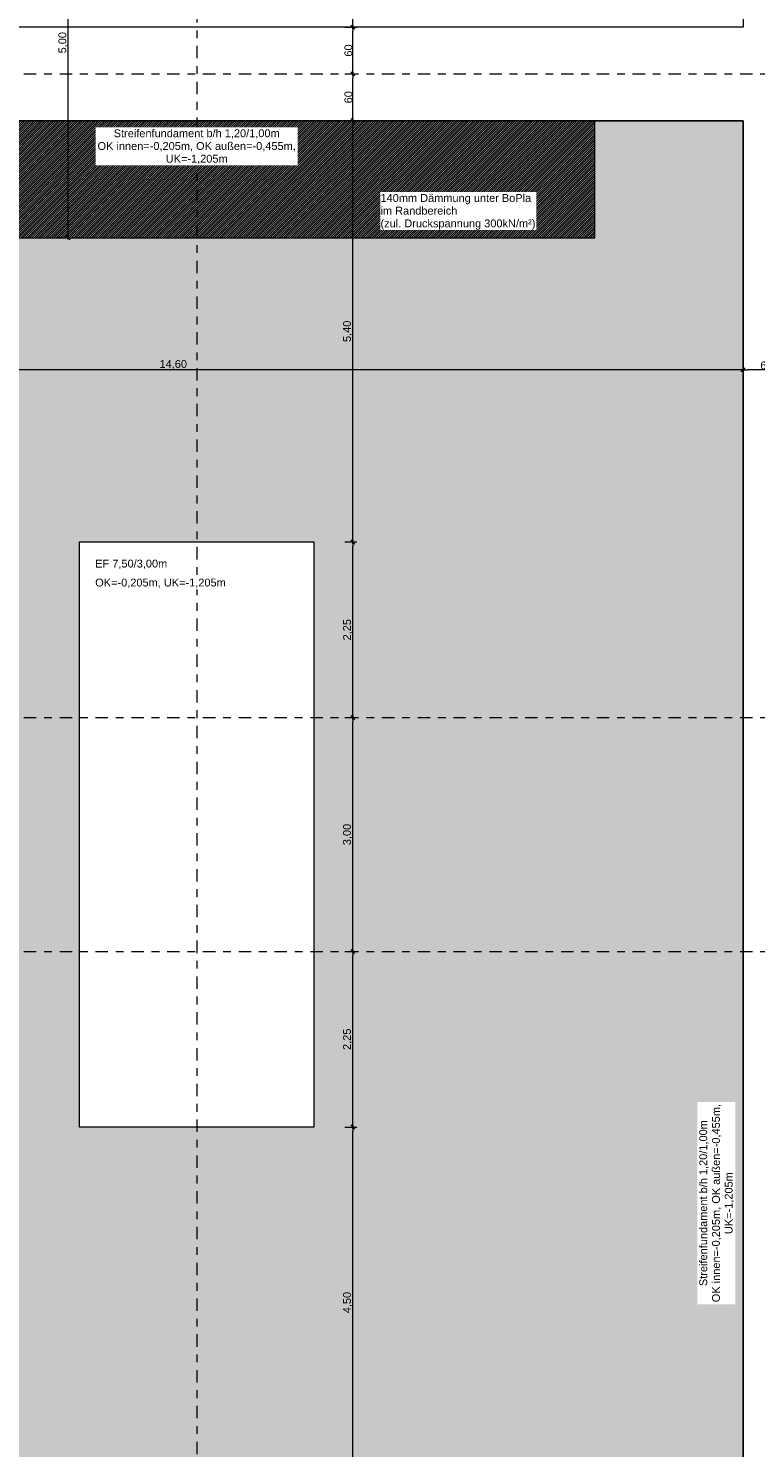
# Model space of a CAD drawing. Header units: metres. Extents: x -273 to 6, y -183 to 13.
# Tile 37 of 141: x -170 to -161, y -29 to -11. Entities that reach past the tile are written whole.
import ezdxf

# ---------------------------------------------------------------- set-up
doc = ezdxf.new("R2010")
doc.units = ezdxf.units.M
doc.header["$LTSCALE"] = 0.05
doc.header["$PDMODE"] = 1
doc.header["$PDSIZE"] = -2
doc.linetypes.add('Linienart-53', pattern=[5.291531, 3.175, -1.058062, 0.352704, -0.705764])
doc.layers.get('0').update_dxf_attribs({"lineweight": 25})
for name, color, linetype, lineweight, true_color in [('30 -32 Gründung- 2 Flachgründungen u. Bodenplatten', 7, 'Continuous', 9, 0xff6633), ('70 -72 Beschriftung- 1 Beschriftung allgemein', 7, 'Continuous', 9, 0xff6633), ('70 -76 Bemaßung- 2 Allgemein', 7, 'Continuous', 5, 0x6666cc)]:
    doc.layers.add(name, color=color, linetype=linetype, lineweight=lineweight, true_color=true_color)
for name, color, linetype, lineweight in [('30 -35 Decken- 2 Beläge- Dämmung', 7, 'Continuous', 9), ('70 -71 Achsen- 1 Gebäudeachsen', 7, 'Linienart-53', 18), ('Keine', 7, 'Continuous', 9)]:
    doc.layers.add(name, color=color, linetype=linetype, lineweight=lineweight)
doc.styles.add('Arial', font='arial.ttf')
doc.dimstyles.new('k+k_klein', dxfattribs={"dimtxt": 0.100689, "dimasz": 0.05302, "dimexe": 0.05, "dimexo": 0.15, "dimgap": 0.005, "dimtad": 1, "dimdec": 3, "dimtxsty": 'Arial', "dimblk": 'VW_SLASH-2', "dimblk1": 'VW_SLASH-2', "dimblk2": 'VW_SLASH-2', "dimcen": 0, "dimdle": 0.025, "dimadec": 3, "dimazin": 0, "dimtfac": 0.75, "dimtdec": 3, "dimtix": 1, "dimtmove": 0, "dimatfit": 0, "dimldrblk": 'VW_FILLEDARROW', "dimfxl": 0.1, "dimfxlon": 1, "dimfrac": 2, "dimtolj": 1, "dimarcsym": 0})

# ---------------------------------------------------------------- blocks, each defined once
blk = doc.blocks.new('_Achsen (3D)')
at = {"layer": '70 -71 Achsen- 1 Gebäudeachsen', "transparency": 33554687}
for p, q in [((-167.821, 3.8), (-167.821, -46.172)), ((-179.668, -11.697), (3.826, -11.697)), ((-179.668, -19.947), (3.826, -19.947)), ((-179.668, -22.947), (3.826, -22.947))]:
    blk.add_line(p, q, dxfattribs=at)
blk = doc.blocks.new('Gruppe-2105')
at = {"layer": '30 -32 Gründung- 2 Flachgründungen u. Bodenplatten', "flags": 128}
blk.add_lwpolyline([(-169.321, -17.697), (-166.321, -17.697), (-166.321, -25.197), (-169.321, -25.197)], close=True, dxfattribs=at)
at = {"color": 255}
blk.add_wipeout([(-169.121, -18.059), (-168.193, -18.059), (-168.193, -17.897), (-169.121, -17.897)], dxfattribs=at).dxf.layer = '70 -72 Beschriftung- 1 Beschriftung allgemein'
at = {"layer": '70 -72 Beschriftung- 1 Beschriftung allgemein', "insert": (-169.121, -17.924), "char_height": 0.10069, "attachment_point": 1, "line_spacing_factor": 0.970891, "style": 'Arial'}
blk.add_mtext('EF 7,50/3,00m', dxfattribs=at)
at = {"color": 255}
blk.add_wipeout([(-169.121, -18.303), (-167.44, -18.303), (-167.44, -18.14), (-169.121, -18.14)], dxfattribs=at).dxf.layer = '70 -72 Beschriftung- 1 Beschriftung allgemein'
at = {"layer": '70 -72 Beschriftung- 1 Beschriftung allgemein', "insert": (-169.121, -18.167), "char_height": 0.10069, "attachment_point": 1, "line_spacing_factor": 0.970891, "style": 'Arial'}
blk.add_mtext('OK=-0,205m, UK=-1,205m', dxfattribs=at)
blk = doc.blocks.new('_FU_2D LP5 (2D)')
at = {"layer": '30 -35 Decken- 2 Beläge- Dämmung', "linetype": 'Continuous', "lineweight": 18, "true_color": 0xd9d9d9}
h = blk.add_hatch(dxfattribs=at)
h.set_pattern_fill('Schraffur grau', color=254, style=0, pattern_type=2)
h.set_pattern_definition([(45, (-169.438402, -27.189444), (0.014142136, -0.014142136), [])])
h.paths.add_polyline_path([(-170.32099996, -13.79704198), (-162.72099996, -13.79704198), (-162.72099996, -12.29704198), (-175.32099996, -12.29704198), (-175.32099996, -18.69704198), (-174.17099996, -18.69704198), (-174.17099996, -24.19704198), (-175.32099996, -24.19704198), (-175.32099996, -30.09704198), (-174.32099996, -30.09704198), (-174.32099996, -32.29704198), (-175.32099996, -32.29704198), (-175.32099996, -38.67204198), (-174.64599996, -38.67204198), (-174.64599996, -39.34704198), (-168.59599996, -39.34704198), (-168.59599996, -38.67204198), (-167.04599996, -38.67204198), (-167.04599996, -39.34704198), (-160.82099996, -39.34704198), (-160.82099996, -34.34704198), (-170.32099996, -34.34704198)])
at = {"layer": '30 -35 Decken- 2 Beläge- Dämmung', "flags": 128}
blk.add_lwpolyline([(-170.32099996, -13.79704198), (-162.72099996, -13.79704198), (-162.72099996, -12.29704198), (-175.32099996, -12.29704198), (-175.32099996, -18.69704198), (-174.17099996, -18.69704198), (-174.17099996, -24.19704198), (-175.32099996, -24.19704198), (-175.32099996, -30.09704198), (-174.32099996, -30.09704198), (-174.32099996, -32.29704198), (-175.32099996, -32.29704198), (-175.32099996, -38.67204198), (-174.64599996, -38.67204198), (-174.64599996, -39.34704198), (-168.59599996, -39.34704198), (-168.59599996, -38.67204198), (-167.04599996, -38.67204198), (-167.04599996, -39.34704198), (-160.82099996, -39.34704198), (-160.82099996, -34.34704198), (-170.32099996, -34.34704198)], close=True, dxfattribs=at)
at = {"layer": '30 -32 Gründung- 2 Flachgründungen u. Bodenplatten', "color": 7}
blk.add_blockref('Gruppe-2105', (0, 0), dxfattribs=at)
at = {"layer": 'Keine', "linetype": 'Continuous', "lineweight": 0, "transparency": 33554511}
h = blk.add_hatch(color=43, dxfattribs=at)
h.paths.add_polyline_path([(-168.59599996, -39.34704198), (-168.59599996, -38.67204198), (-167.04599996, -38.67204198), (-167.04599996, -39.34704198), (-160.82099996, -39.34704198), (-160.82099996, -12.29704198), (-175.32099996, -12.29704198), (-175.32099996, -18.69704198), (-174.17099996, -18.69704198), (-174.17099996, -24.19704198), (-175.32099996, -24.19704198), (-175.32099996, -30.09704198), (-174.32099996, -30.09704198), (-174.32099996, -32.29704198), (-175.32099996, -32.29704198), (-175.32099996, -38.67204198), (-174.64599996, -38.67204198), (-174.64599996, -39.34704198)])
h.paths.add_polyline_path([(-169.32099996, -29.69704198), (-166.32099996, -29.69704198), (-166.32099996, -32.69704198), (-169.32099996, -32.69704198)])
h.paths.add_polyline_path([(-166.32099996, -25.19704198), (-169.32099996, -25.19704198), (-169.32099996, -17.69704198), (-166.32099996, -17.69704198)])
at = {"layer": '30 -32 Gründung- 2 Flachgründungen u. Bodenplatten', "flags": 128}
blk.add_lwpolyline([(-100.02099996, -10.94704198), (-160.82099996, -10.94704198), (-160.82099996, -11.09704198), (-176.02099996, -11.09704198), (-176.02099996, -12.29704198), (-160.82099996, -12.29704198), (-160.82099996, -40.04704198), (-159.62099996, -40.04704198), (-159.62099996, -12.44704198), (-100.02099996, -12.44704198)], dxfattribs=at)
at = {"layer": 'Keine', "flags": 128}
for points in [[(-168.59599996, -39.34704198), (-168.59599996, -38.67204198), (-167.04599996, -38.67204198), (-167.04599996, -39.34704198), (-160.82099996, -39.34704198), (-160.82099996, -12.29704198), (-175.32099996, -12.29704198), (-175.32099996, -18.69704198), (-174.17099996, -18.69704198), (-174.17099996, -24.19704198), (-175.32099996, -24.19704198), (-175.32099996, -30.09704198), (-174.32099996, -30.09704198), (-174.32099996, -32.29704198), (-175.32099996, -32.29704198), (-175.32099996, -38.67204198), (-174.64599996, -38.67204198), (-174.64599996, -39.34704198)], [(-166.32099996, -25.19704198), (-169.32099996, -25.19704198), (-169.32099996, -17.69704198), (-166.32099996, -17.69704198)]]:
    blk.add_lwpolyline(points, close=True, dxfattribs=at)
blk = doc.blocks.new('Gruppe-2760')
at = {"color": 255}
blk.add_wipeout([(-169.117, -12.867), (-166.525, -12.867), (-166.525, -12.381), (-169.117, -12.381)], dxfattribs=at).dxf.layer = '70 -72 Beschriftung- 1 Beschriftung allgemein'
at = {"layer": '70 -72 Beschriftung- 1 Beschriftung allgemein', "insert": (-167.821, -12.408), "char_height": 0.10069, "attachment_point": 2, "line_spacing_factor": 0.970891, "style": 'Arial'}
blk.add_mtext('Streifenfundament b/h 1,20/1,00m\\POK innen=-0,205m, OK außen=-0,455m, \\PUK=-1,205m', dxfattribs=at)
blk = doc.blocks.new('Gruppe-2761')
at = {"color": 255}
blk.add_wipeout([(-160.921, -27.468), (-160.921, -24.876), (-161.408, -24.876), (-161.408, -27.468)], dxfattribs=at).dxf.layer = '70 -72 Beschriftung- 1 Beschriftung allgemein'
at = {"layer": '70 -72 Beschriftung- 1 Beschriftung allgemein', "insert": (-161.381, -26.172), "char_height": 0.10069, "attachment_point": 2, "rotation": 90, "line_spacing_factor": 0.970891, "style": 'Arial'}
blk.add_mtext('Streifenfundament b/h 1,20/1,00m\\POK innen=-0,205m, OK außen=-0,455m, \\PUK=-1,205m', dxfattribs=at)
blk = doc.blocks.new('VW_SLASH-2')
at = {"color": 0, "linetype": 'ByBlock', "lineweight": -2, "transparency": 16777216}
blk.add_line((0.47, 0), (-1, 0), dxfattribs=at)
at = {"color": 0, "lineweight": 5, "transparency": 16777216, "flags": 128}
blk.add_lwpolyline([(0.5, 0.5), (-0.5, -0.5)], dxfattribs=at)
blk = doc.blocks.new('*D3639')
at = {"layer": '70 -76 Bemaßung- 2 Allgemein', "color": 0, "lineweight": -2}
for p, q in [((-165.921, -9.472), (-165.771, -9.472)), ((-165.821, -11.044), (-165.821, -9.525)), ((-165.921, -11.097), (-165.771, -11.097))]:
    blk.add_line(p, q, dxfattribs=at)
at = {"layer": 'Defpoints', "color": 0}
for p in [(-167.046, -9.472), (-165.821, -9.472), (-166.846, -11.097)]:
    blk.add_point(p, dxfattribs=at)
at = {"layer": '70 -76 Bemaßung- 2 Allgemein', "color": 0, "lineweight": -2, "xscale": 0.05302001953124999, "yscale": 0.05302001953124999, "zscale": 0.05302001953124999}
for p, rotation in [((-165.821, -9.472), 90), ((-165.821, -11.097), 270)]:
    blk.add_blockref('VW_SLASH-2', p, dxfattribs=dict(at, rotation=rotation))
at = {"layer": '70 -76 Bemaßung- 2 Allgemein', "color": 0, "insert": (-165.903, -10.285), "char_height": 0.10069, "attachment_point": 5, "rotation": 90, "style": 'Arial'}
blk.add_mtext('\\A1;1,62\\S5^ ;', dxfattribs=at)
blk = doc.blocks.new('VW_FILLEDARROW')
at = {"linetype": 'Continuous', "lineweight": 0, "transparency": 16777216}
blk.add_hatch(color=0, dxfattribs=at).paths.add_polyline_path([(-2.83, 0.76), (0, 0), (-2.83, -0.76)])
at = {"color": 0, "lineweight": 5, "transparency": 16777216, "flags": 128}
blk.add_lwpolyline([(-2.83, 0.76), (0, 0), (-2.83, -0.76)], close=True, dxfattribs=at)
blk = doc.blocks.new('*D3640')
at = {"layer": '70 -76 Bemaßung- 2 Allgemein', "color": 0, "lineweight": -2}
for p, q in [((-165.921, -11.097), (-165.771, -11.097)), ((-165.821, -11.644), (-165.821, -11.15)), ((-165.921, -11.697), (-165.771, -11.697))]:
    blk.add_line(p, q, dxfattribs=at)
at = {"layer": 'Defpoints', "color": 0}
for p in [(-166.846, -11.097), (-165.821, -11.097), (-166.758, -11.697)]:
    blk.add_point(p, dxfattribs=at)
at = {"layer": '70 -76 Bemaßung- 2 Allgemein', "color": 0, "lineweight": -2, "xscale": 0.05302001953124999, "yscale": 0.05302001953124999, "zscale": 0.05302001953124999}
for p, rotation in [((-165.821, -11.097), 90), ((-165.821, -11.697), 270)]:
    blk.add_blockref('VW_SLASH-2', p, dxfattribs=dict(at, rotation=rotation))
at = {"layer": '70 -76 Bemaßung- 2 Allgemein', "color": 0, "insert": (-165.877, -11.397), "char_height": 0.1007, "attachment_point": 5, "rotation": 90, "style": 'Arial'}
blk.add_mtext('\\A1;60', dxfattribs=at)
blk = doc.blocks.new('*D3641')
at = {"layer": '70 -76 Bemaßung- 2 Allgemein', "color": 0, "lineweight": -2}
for p, q in [((-165.921, -11.697), (-165.771, -11.697)), ((-165.821, -12.244), (-165.821, -11.75)), ((-165.921, -12.297), (-165.771, -12.297))]:
    blk.add_line(p, q, dxfattribs=at)
at = {"layer": 'Defpoints', "color": 0}
for p in [(-166.758, -11.697), (-165.821, -11.697), (-166.684, -12.297)]:
    blk.add_point(p, dxfattribs=at)
at = {"layer": '70 -76 Bemaßung- 2 Allgemein', "color": 0, "lineweight": -2, "xscale": 0.05302001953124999, "yscale": 0.05302001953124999, "zscale": 0.05302001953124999}
for p, rotation in [((-165.821, -11.697), 90), ((-165.821, -12.297), 270)]:
    blk.add_blockref('VW_SLASH-2', p, dxfattribs=dict(at, rotation=rotation))
at = {"layer": '70 -76 Bemaßung- 2 Allgemein', "color": 0, "insert": (-165.877, -11.997), "char_height": 0.1007, "attachment_point": 5, "rotation": 90, "style": 'Arial'}
blk.add_mtext('\\A1;60', dxfattribs=at)
blk = doc.blocks.new('*D3642')
at = {"layer": '70 -76 Bemaßung- 2 Allgemein', "color": 0, "lineweight": -2}
for p, q in [((-165.921, -12.297), (-165.771, -12.297)), ((-165.821, -17.644), (-165.821, -12.35)), ((-165.921, -17.697), (-165.771, -17.697))]:
    blk.add_line(p, q, dxfattribs=at)
at = {"layer": 'Defpoints', "color": 0}
for p in [(-166.684, -12.297), (-165.821, -12.297), (-166.321, -17.697)]:
    blk.add_point(p, dxfattribs=at)
at = {"layer": '70 -76 Bemaßung- 2 Allgemein', "color": 0, "lineweight": -2, "xscale": 0.05302001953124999, "yscale": 0.05302001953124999, "zscale": 0.05302001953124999}
for p, rotation in [((-165.821, -12.297), 90), ((-165.821, -17.697), 270)]:
    blk.add_blockref('VW_SLASH-2', p, dxfattribs=dict(at, rotation=rotation))
at = {"layer": '70 -76 Bemaßung- 2 Allgemein', "color": 0, "insert": (-165.886, -14.997), "char_height": 0.1007, "attachment_point": 5, "rotation": 90, "style": 'Arial'}
blk.add_mtext('\\A1;5,40', dxfattribs=at)
blk = doc.blocks.new('*D3643')
at = {"layer": '70 -76 Bemaßung- 2 Allgemein', "color": 0, "lineweight": -2}
for p, q in [((-165.921, -17.697), (-165.771, -17.697)), ((-165.821, -19.894), (-165.821, -17.75)), ((-165.921, -19.947), (-165.771, -19.947))]:
    blk.add_line(p, q, dxfattribs=at)
at = {"layer": 'Defpoints', "color": 0}
for p in [(-166.321, -17.697), (-165.821, -17.697), (-166.321, -19.947)]:
    blk.add_point(p, dxfattribs=at)
at = {"layer": '70 -76 Bemaßung- 2 Allgemein', "color": 0, "lineweight": -2, "xscale": 0.05302001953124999, "yscale": 0.05302001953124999, "zscale": 0.05302001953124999}
for p, rotation in [((-165.821, -17.697), 90), ((-165.821, -19.947), 270)]:
    blk.add_blockref('VW_SLASH-2', p, dxfattribs=dict(at, rotation=rotation))
at = {"layer": '70 -76 Bemaßung- 2 Allgemein', "color": 0, "insert": (-165.886, -18.822), "char_height": 0.1007, "attachment_point": 5, "rotation": 90, "style": 'Arial'}
blk.add_mtext('\\A1;2,25', dxfattribs=at)
blk = doc.blocks.new('*D3644')
at = {"layer": '70 -76 Bemaßung- 2 Allgemein', "color": 0, "lineweight": -2}
for p, q in [((-165.921, -19.947), (-165.771, -19.947)), ((-165.821, -22.894), (-165.821, -20)), ((-165.921, -22.947), (-165.771, -22.947))]:
    blk.add_line(p, q, dxfattribs=at)
at = {"layer": 'Defpoints', "color": 0}
for p in [(-166.321, -19.947), (-165.821, -19.947), (-166.321, -22.947)]:
    blk.add_point(p, dxfattribs=at)
at = {"layer": '70 -76 Bemaßung- 2 Allgemein', "color": 0, "lineweight": -2, "xscale": 0.05302001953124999, "yscale": 0.05302001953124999, "zscale": 0.05302001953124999}
for p, rotation in [((-165.821, -19.947), 90), ((-165.821, -22.947), 270)]:
    blk.add_blockref('VW_SLASH-2', p, dxfattribs=dict(at, rotation=rotation))
at = {"layer": '70 -76 Bemaßung- 2 Allgemein', "color": 0, "insert": (-165.886, -21.447), "char_height": 0.1007, "attachment_point": 5, "rotation": 90, "style": 'Arial'}
blk.add_mtext('\\A1;3,00', dxfattribs=at)
blk = doc.blocks.new('*D3645')
at = {"layer": '70 -76 Bemaßung- 2 Allgemein', "color": 0, "lineweight": -2}
for p, q in [((-165.921, -22.947), (-165.771, -22.947)), ((-165.821, -25.144), (-165.821, -23)), ((-165.921, -25.197), (-165.771, -25.197))]:
    blk.add_line(p, q, dxfattribs=at)
at = {"layer": 'Defpoints', "color": 0}
for p in [(-166.321, -22.947), (-165.821, -22.947), (-166.321, -25.197)]:
    blk.add_point(p, dxfattribs=at)
at = {"layer": '70 -76 Bemaßung- 2 Allgemein', "color": 0, "lineweight": -2, "xscale": 0.05302001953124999, "yscale": 0.05302001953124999, "zscale": 0.05302001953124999}
for p, rotation in [((-165.821, -22.947), 90), ((-165.821, -25.197), 270)]:
    blk.add_blockref('VW_SLASH-2', p, dxfattribs=dict(at, rotation=rotation))
at = {"layer": '70 -76 Bemaßung- 2 Allgemein', "color": 0, "insert": (-165.886, -24.072), "char_height": 0.1007, "attachment_point": 5, "rotation": 90, "style": 'Arial'}
blk.add_mtext('\\A1;2,25', dxfattribs=at)
blk = doc.blocks.new('*D3646')
at = {"layer": '70 -76 Bemaßung- 2 Allgemein', "color": 0, "lineweight": -2}
for p, q in [((-165.921, -25.197), (-165.771, -25.197)), ((-165.821, -29.644), (-165.821, -25.25)), ((-165.921, -29.697), (-165.771, -29.697))]:
    blk.add_line(p, q, dxfattribs=at)
at = {"layer": 'Defpoints', "color": 0}
for p in [(-166.321, -25.197), (-165.821, -25.197), (-166.321, -29.697)]:
    blk.add_point(p, dxfattribs=at)
at = {"layer": '70 -76 Bemaßung- 2 Allgemein', "color": 0, "lineweight": -2, "xscale": 0.05302001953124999, "yscale": 0.05302001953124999, "zscale": 0.05302001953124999}
for p, rotation in [((-165.821, -25.197), 90), ((-165.821, -29.697), 270)]:
    blk.add_blockref('VW_SLASH-2', p, dxfattribs=dict(at, rotation=rotation))
at = {"layer": '70 -76 Bemaßung- 2 Allgemein', "color": 0, "insert": (-165.886, -27.447), "char_height": 0.1007, "attachment_point": 5, "rotation": 90, "style": 'Arial'}
blk.add_mtext('\\A1;4,50', dxfattribs=at)
blk = doc.blocks.new('*D3718')
at = {"layer": '70 -76 Bemaßung- 2 Allgemein', "color": 0, "lineweight": -2}
for p, q in [((-175.421, -15.391), (-175.421, -15.541)), ((-160.821, -15.391), (-160.821, -15.541)), ((-160.874, -15.491), (-175.368, -15.491))]:
    blk.add_line(p, q, dxfattribs=at)
at = {"layer": 'Defpoints', "color": 0}
for p in [(-175.421, -15.082), (-160.821, -15.082), (-175.421, -15.491)]:
    blk.add_point(p, dxfattribs=at)
at = {"layer": '70 -76 Bemaßung- 2 Allgemein', "color": 0, "lineweight": -2, "xscale": 0.05302001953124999, "yscale": 0.05302001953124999, "zscale": 0.05302001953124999, "rotation": 180}
blk.add_blockref('VW_SLASH-2', (-175.421, -15.491), dxfattribs=at)
at = {"layer": '70 -76 Bemaßung- 2 Allgemein', "color": 0, "lineweight": -2, "xscale": 0.05302001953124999, "yscale": 0.05302001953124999, "zscale": 0.05302001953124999}
blk.add_blockref('VW_SLASH-2', (-160.821, -15.491), dxfattribs=at)
at = {"layer": '70 -76 Bemaßung- 2 Allgemein', "color": 0, "insert": (-168.121, -15.425), "char_height": 0.1007, "attachment_point": 5, "style": 'Arial'}
blk.add_mtext('\\A1;14,60', dxfattribs=at)
blk = doc.blocks.new('*D3719')
at = {"layer": '70 -76 Bemaßung- 2 Allgemein', "color": 0, "lineweight": -2}
for p, q in [((-160.821, -15.391), (-160.821, -15.541)), ((-160.221, -15.391), (-160.221, -15.541)), ((-160.274, -15.491), (-160.768, -15.491))]:
    blk.add_line(p, q, dxfattribs=at)
at = {"layer": 'Defpoints', "color": 0}
for p in [(-160.821, -15.082), (-160.221, -15.082), (-160.821, -15.491)]:
    blk.add_point(p, dxfattribs=at)
at = {"layer": '70 -76 Bemaßung- 2 Allgemein', "color": 0, "lineweight": -2, "xscale": 0.05302001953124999, "yscale": 0.05302001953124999, "zscale": 0.05302001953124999, "rotation": 180}
blk.add_blockref('VW_SLASH-2', (-160.821, -15.491), dxfattribs=at)
at = {"layer": '70 -76 Bemaßung- 2 Allgemein', "color": 0, "lineweight": -2, "xscale": 0.05302001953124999, "yscale": 0.05302001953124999, "zscale": 0.05302001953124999}
blk.add_blockref('VW_SLASH-2', (-160.221, -15.491), dxfattribs=at)
at = {"layer": '70 -76 Bemaßung- 2 Allgemein', "color": 0, "insert": (-160.521, -15.434), "char_height": 0.1007, "attachment_point": 5, "style": 'Arial'}
blk.add_mtext('\\A1;60', dxfattribs=at)
blk = doc.blocks.new('*D3915')
at = {"layer": '70 -76 Bemaßung- 2 Allgemein', "color": 0, "lineweight": -2}
for p, q in [((-169.567, -8.797), (-169.417, -8.797)), ((-169.467, -13.744), (-169.467, -8.85)), ((-169.567, -13.797), (-169.417, -13.797))]:
    blk.add_line(p, q, dxfattribs=at)
at = {"layer": 'Defpoints', "color": 0}
for p in [(-169.767, -8.797), (-169.467, -8.797), (-169.767, -13.797)]:
    blk.add_point(p, dxfattribs=at)
at = {"layer": '70 -76 Bemaßung- 2 Allgemein', "color": 0, "lineweight": -2, "xscale": 0.05302001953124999, "yscale": 0.05302001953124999, "zscale": 0.05302001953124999}
for p, rotation in [((-169.467, -8.797), 90), ((-169.467, -13.797), 270)]:
    blk.add_blockref('VW_SLASH-2', p, dxfattribs=dict(at, rotation=rotation))
at = {"layer": '70 -76 Bemaßung- 2 Allgemein', "color": 0, "insert": (-169.533, -11.297), "char_height": 0.1007, "attachment_point": 5, "rotation": 90, "style": 'Arial'}
blk.add_mtext('\\A1;5,00', dxfattribs=at)
blk = doc.blocks.new('Gruppe-2869')
at = {"layer": '70 -72 Beschriftung- 1 Beschriftung allgemein', "linetype": 'Continuous', "lineweight": 5}
blk.add_point((-164.496, -13.797), dxfattribs=at)
at = {"color": 255}
blk.add_wipeout([(-165.466, -13.697), (-163.471, -13.697), (-163.471, -13.21), (-165.466, -13.21)], dxfattribs=at).dxf.layer = '70 -72 Beschriftung- 1 Beschriftung allgemein'
at = {"layer": '70 -72 Beschriftung- 1 Beschriftung allgemein', "insert": (-165.466, -13.237), "char_height": 0.10069, "attachment_point": 1, "line_spacing_factor": 0.970891, "style": 'Arial'}
blk.add_mtext('140mm Dämmung unter BoPla\\Pim Randbereich\\P(zul. Druckspannung 300kN/m²)', dxfattribs=at)
blk = doc.blocks.new('Gruppe-2816')
at = {"layer": '70 -76 Bemaßung- 2 Allgemein'}
for base, p1, p2, text, picture, middle in [((-165.82099996, -9.47204198), (-166.84553069, -11.09704198), (-167.04599996, -9.47204198), '1,62\\S5^ ;', '*D3639', (-165.9031946, -10.28454198)), ((-165.82099996, -11.09704198), (-166.75757487, -11.69704198), (-166.84553069, -11.09704198), '60', '*D3640', (-165.87740152, -11.39704198)), ((-165.82099996, -11.69704198), (-166.68369199, -12.29704198), (-166.75757487, -11.69704198), '60', '*D3641', (-165.87740152, -11.99704198)), ((-165.82099996, -12.29704198), (-166.32099996, -17.69704198), (-166.68369199, -12.29704198), '5,40', '*D3642', (-165.8864635, -14.99704198)), ((-165.82099996, -17.69704198), (-166.32099996, -19.94704198), (-166.32099996, -17.69704198), '2,25', '*D3643', (-165.8864635, -18.82204198)), ((-165.82099996, -19.94704198), (-166.32099996, -22.94704198), (-166.32099996, -19.94704198), '3,00', '*D3644', (-165.8864635, -21.44704198)), ((-165.82099996, -22.94704198), (-166.32099996, -25.19704198), (-166.32099996, -22.94704198), '2,25', '*D3645', (-165.8864635, -24.07204198)), ((-165.82099996, -25.19704198), (-166.32099996, -29.69704198), (-166.32099996, -25.19704198), '4,50', '*D3646', (-165.8864635, -27.44704198))]:
    dim = blk.add_linear_dim(base=base, p1=p1, p2=p2, angle=270, text=text, dimstyle='k+k_klein', override={"dimtxt": 0.100689, "dimgap": 0.005, "dimdec": 8, "dimpost": '<>', "dimtxsty": 'Arial', "dimtmove": 2}, dxfattribs=at)
    dim.commit()
    dim.dimension.update_dxf_attribs({"geometry": picture, "text_midpoint": middle})
blk = doc.blocks.new('Gruppe-2819')
at = {"layer": '70 -76 Bemaßung- 2 Allgemein'}
for base, p1, p2, text, picture, middle in [((-175.42099996, -15.49065186), (-160.82099996, -15.0819391), (-175.42099996, -15.0819391), '14,60', '*D3718', (-168.12099996, -15.42518832)), ((-160.82099996, -15.49065186), (-160.22099996, -15.0819391), (-160.82099996, -15.0819391), '60', '*D3719', (-160.52099996, -15.4342503))]:
    dim = blk.add_linear_dim(base=base, p1=p1, p2=p2, text=text, dimstyle='k+k_klein', override={"dimtxt": 0.100689, "dimgap": 0.005, "dimdec": 8, "dimpost": '<>', "dimtxsty": 'Arial', "dimtmove": 2}, dxfattribs=at)
    dim.commit()
    dim.dimension.update_dxf_attribs({"geometry": picture, "text_midpoint": middle})
blk = doc.blocks.new('_FU_2D Bemaßung_ Beschriftung (3D)')
at = {"layer": '70 -72 Beschriftung- 1 Beschriftung allgemein', "color": 7}
for name in ['Gruppe-2760', 'Gruppe-2761']:
    blk.add_blockref(name, (0, 0), dxfattribs=at)
at = {"layer": '70 -76 Bemaßung- 2 Allgemein'}
dim = blk.add_linear_dim(base=(-169.46741668, -8.79704198), p1=(-169.76663073, -13.79704198), p2=(-169.76663073, -8.79704198), angle=270, text='5,00', dimstyle='k+k_klein', override={"dimtxt": 0.100689, "dimgap": 0.005, "dimdec": 8, "dimpost": '<>', "dimtxsty": 'Arial', "dimtmove": 2}, dxfattribs=at)
dim.commit()
dim.dimension.update_dxf_attribs({"geometry": '*D3915', "text_midpoint": (-169.53288022, -11.29704198)})
for name in ['Gruppe-2816', 'Gruppe-2819']:
    blk.add_blockref(name, (0, 0), dxfattribs=at)
at = {"layer": '70 -72 Beschriftung- 1 Beschriftung allgemein', "color": 7, "transparency": 33554687}
blk.add_blockref('Gruppe-2869', (0, 0), dxfattribs=at)

msp = doc.modelspace()

# ---------------------------------------------------------------- block references
at = {"layer": 'Keine', "color": 1}
msp.add_blockref('_Achsen (3D)', (0, 0), dxfattribs=at)

# ---------------------------------------------------------------- next in the draw order: block references
msp.add_blockref('_FU_2D LP5 (2D)', (0, 0), dxfattribs=at)

# ---------------------------------------------------------------- next in the draw order: block references
msp.add_blockref('_FU_2D Bemaßung_ Beschriftung (3D)', (0, 0), dxfattribs=at)

doc.saveas('drawing.dxf')
